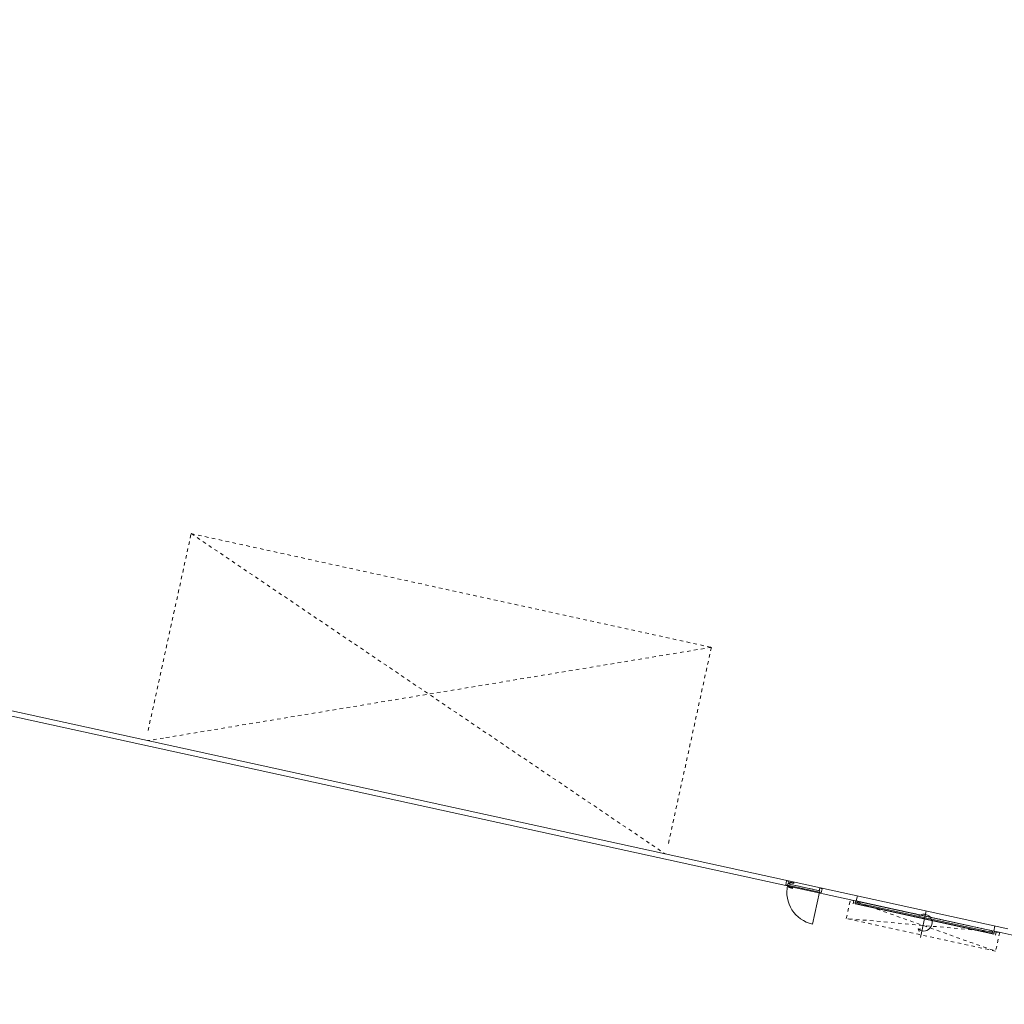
# Model space of a CAD drawing. Header units: metres. Extents: x 233012 to 233264, y 553571 to 554014.
# Tile 76 of 256: x 233145 to 233173, y 553772 to 553800. Entities that reach past the tile are written whole.
import ezdxf

# ---------------------------------------------------------------- set-up
doc = ezdxf.new("R2010")
doc.units = ezdxf.units.M
for name, pattern in [('Dash', [0.00635, 0.003175, -0.003175]), ('Hidden 2x', [0.0036, 0.0024, -0.0012]), ('NLCS-HIDDEN', [4, 2, -2])]:
    doc.linetypes.add(name, pattern=pattern)
for name, color, linetype, lineweight in [('A-N---NPP', 251, 'NLCS-HIDDEN', 9), ('A-NL$1_poort', 252, 'Continuous', 5), ('A-NL$1B_3D-modellen_algemeen', 252, 'Continuous', 5), ('A-NL22_binnenwanden', 252, 'Continuous', 5), ('A-NL30_deursparing', 252, 'Continuous', 5), ('A-NL30_deurstijl', 252, 'Continuous', 5)]:
    doc.layers.add(name, color=color, linetype=linetype, lineweight=lineweight)

# ---------------------------------------------------------------- blocks, each defined once
blk = doc.blocks.new('NLRS_32_DO_WB_binnendeurkozijn_gen_mie - H_03 67x115 rechts-5179516-01_Situatie')
at = {"layer": 'A-NL30_deurstijl'}
for p, q in [((-0.517, 0.058), (-0.45, 0.058)), ((-0.517, -0.057), (-0.517, 0.058)), ((-0.45, 0.058), (-0.45, -0.012)), ((0.517, 0.058), (0.45, 0.058)), ((0.45, 0.058), (0.45, -0.012)), ((0.517, -0.057), (0.517, 0.058)), ((-0.467, -0.057), (-0.517, -0.057)), ((-0.467, -0.012), (-0.467, -0.057)), ((0.467, -0.012), (0.467, -0.057)), ((0.467, -0.057), (0.517, -0.057))]:
    blk.add_line(p, q, dxfattribs=at)
blk = doc.blocks.new('NLRS_32_DO_WB_enkel deur_gen_mie - stomp 930x2315 rechts draaiend-2790437-01_Situatie')
at = {"layer": 'A-NL30_deursparing'}
for p, q in [((0.465, 0), (-0.465, 0)), ((-0.465, 0), (-0.465, -0.04)), ((-0.396, 0.005), (-0.433, 0.005)), ((-0.433, 0.005), (-0.433, 0)), ((-0.425, 0.005), (-0.423, 0.048)), ((-0.423, 0.048), (-0.402, 0.058)), ((-0.407, 0.04), (-0.405, 0.005)), ((-0.404, 0.045), (-0.402, 0.045)), ((-0.402, 0.058), (-0.307, 0.058)), ((-0.304, 0.045), (-0.402, 0.045)), ((-0.396, 0), (-0.396, 0.005)), ((-0.307, 0.058), (-0.304, 0.045)), ((0.465, -0.04), (0.465, 0)), ((-0.465, -0.04), (0.465, -0.04)), ((-0.433, -0.04), (-0.433, -0.045)), ((-0.433, -0.045), (-0.396, -0.045)), ((0.465, -0.04), (-0.431, -0.04)), ((-0.423, -0.088), (-0.425, -0.045)), ((-0.402, -0.098), (-0.423, -0.088)), ((-0.405, -0.045), (-0.407, -0.08)), ((-0.402, -0.085), (-0.404, -0.085)), ((-0.402, -0.085), (-0.304, -0.085)), ((-0.307, -0.098), (-0.402, -0.098)), ((-0.396, -0.045), (-0.396, -0.04)), ((-0.304, -0.085), (-0.307, -0.098)), ((0.465, -0.04), (0.465, -0.97))]:
    blk.add_line(p, q, dxfattribs=at)
at = {"layer": 'A-NL30_deursparing', "linetype": 'Dash'}
blk.add_line((0.465, 0), (-0.431, 0), dxfattribs=at)
at = {"layer": 'A-NL30_deursparing', "flags": 128}
for points in [[(-0.402, 0.045), (-0.404, 0.045), (-0.405, 0.043), (-0.406, 0.042), (-0.407, 0.04)], [(-0.407, 0.04), (-0.406, 0.042), (-0.405, 0.043)], [(-0.405, -0.083), (-0.406, -0.082), (-0.407, -0.08)], [(-0.407, -0.08), (-0.406, -0.082), (-0.405, -0.083), (-0.404, -0.085), (-0.402, -0.085)]]:
    blk.add_lwpolyline(points, dxfattribs=at)
at = {"layer": 'A-NL30_deursparing'}
blk.add_arc((0.465, -0.04), 0.93, 180, 270, dxfattribs=at)
blk = doc.blocks.new('NLRS_31_DO_WB_overheaddeur OH1042P 1 raam_Assa Abloy_mie - 4000x4500-7587007-01_Situatie')
at = {"layer": 'A-NL$1_poort', "linetype": 'Dash'}
for p, q in [((2.17, -0.075), (-2.17, -0.622)), ((-2.17, -0.075), (2.17, -0.622)), ((-2.17, -0.622), (-2.17, -0.075)), ((-2.17, -0.075), (2.17, -0.075)), ((2.17, -0.075), (2.17, -0.622)), ((2.17, -0.622), (-2.17, -0.622))]:
    blk.add_line(p, q, dxfattribs=at)
at = {"layer": 'A-NL$1B_3D-modellen_algemeen'}
for p, q in [((-2, -0.075), (-2.07, -0.075)), ((-2.07, -0.075), (-2.07, -0.175)), ((-2.07, -0.175), (-2.068, -0.175)), ((-2.068, -0.175), (-2.068, -0.077)), ((-2.068, -0.077), (-2, -0.077)), ((-2.018, -0.08), (-2.018, -0.077)), ((-2.018, -0.121), (-2.018, -0.08)), ((-2.018, -0.133), (-2.018, -0.121)), ((-2.018, -0.121), (2.018, -0.121)), ((-2.018, -0.151), (-2.018, -0.133)), ((-2.018, -0.151), (2.018, -0.151)), ((-2, -0.077), (-2, -0.075)), ((2, -0.077), (-2, -0.077)), ((2.07, -0.075), (2, -0.075)), ((2, -0.075), (2, -0.077)), ((2, -0.077), (2.068, -0.077)), ((2.018, -0.077), (2.018, -0.08)), ((2.018, -0.08), (2.018, -0.121)), ((2.018, -0.121), (2.018, -0.133)), ((2.018, -0.133), (2.018, -0.151)), ((2.068, -0.077), (2.068, -0.175)), ((2.068, -0.175), (2.07, -0.175)), ((2.07, -0.175), (2.07, -0.075))]:
    blk.add_line(p, q, dxfattribs=at)
at = {"layer": 'A-NL30_deursparing'}
for p, q in [((0, 0.077), (0, -0.703)), ((-2.018, -0.151), (-2.018, -0.158)), ((2.018, -0.158), (-2.018, -0.158)), ((-2.018, -0.158), (-2.018, -0.159)), ((-2.018, -0.158), (2.018, -0.158)), ((-2.018, -0.159), (2.018, -0.159)), ((-0.195, -0.159), (-0.305, -0.159)), ((-0.305, -0.159), (-0.195, -0.159)), ((-0.195, -0.159), (-0.295, -0.159)), ((-0.295, -0.159), (-0.195, -0.159)), ((0.195, -0.159), (-0.195, -0.159)), ((0.195, -0.159), (0.295, -0.159)), ((0.295, -0.159), (0.195, -0.159)), ((0.195, -0.159), (0.305, -0.159)), ((0.305, -0.159), (0.195, -0.159)), ((2.018, -0.158), (2.018, -0.151)), ((2.018, -0.159), (2.018, -0.158)), ((-0.117, -0.475), (-0.043, -0.462)), ((-0.117, -0.475), (-0.071, -0.54))]:
    blk.add_line(p, q, dxfattribs=at)
blk.add_arc((0, -0.265), 0.24, 240.8736, 139.9667, dxfattribs=at)

msp = doc.modelspace()

# ---------------------------------------------------------------- linework, layer by layer
at = {"layer": 'A-N---NPP', "linetype": 'Hidden 2x'}
for p, q in [((233148.476, 553780.218), (233149.701, 553785.815)), ((233149.701, 553785.815), (233162.754, 553776.991)), ((233149.701, 553785.815), (233164.471, 553782.583)), ((233164.471, 553782.583), (233148.949, 553780.012)), ((233164.471, 553782.583), (233163.246, 553776.985)), ((233148.917, 553780.006), (233148.47, 553779.932)), ((233162.781, 553776.973), (233163.124, 553776.741)), ((233163.135, 553776.733), (233163.157, 553776.718))]:
    msp.add_line(p, q, dxfattribs=at)
at = {"layer": 'A-NL22_binnenwanden'}
for p, q in [((233172.887, 553774.589), (233054.87, 553800.415)), ((233095.633, 553791.341), (233166.67, 553775.796)), ((233166.579, 553775.816), (233166.583, 553775.833)), ((233166.608, 553775.945), (233166.611, 553775.962)), ((233166.688, 553775.792), (233168.518, 553775.392)), ((233167.593, 553775.612), (233167.589, 553775.595)), ((233167.622, 553775.741), (233167.618, 553775.724)), ((233168.586, 553775.377), (233168.618, 553775.523)), ((233172.493, 553774.522), (233168.586, 553775.377)), ((233172.525, 553774.668), (233172.493, 553774.522)), ((233172.562, 553774.507), (233181.999, 553772.442))]:
    msp.add_line(p, q, dxfattribs=at)

# ---------------------------------------------------------------- block references
at = {"layer": 'A-NL30_deursparing', "rotation": 347.6567290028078}
for name, p in [('NLRS_32_DO_WB_enkel deur_gen_mie - stomp 930x2315 rechts draaiend-2790437-01_Situatie', (233167.098, 553775.766)), ('NLRS_32_DO_WB_binnendeurkozijn_gen_mie - H_03 67x115 rechts-5179516-01_Situatie', (233167.1, 553775.779)), ('NLRS_31_DO_WB_overheaddeur OH1042P 1 raam_Assa Abloy_mie - 4000x4500-7587007-01_Situatie', (233170.556, 553775.023))]:
    msp.add_blockref(name, p, dxfattribs=at)

doc.saveas('drawing.dxf')
